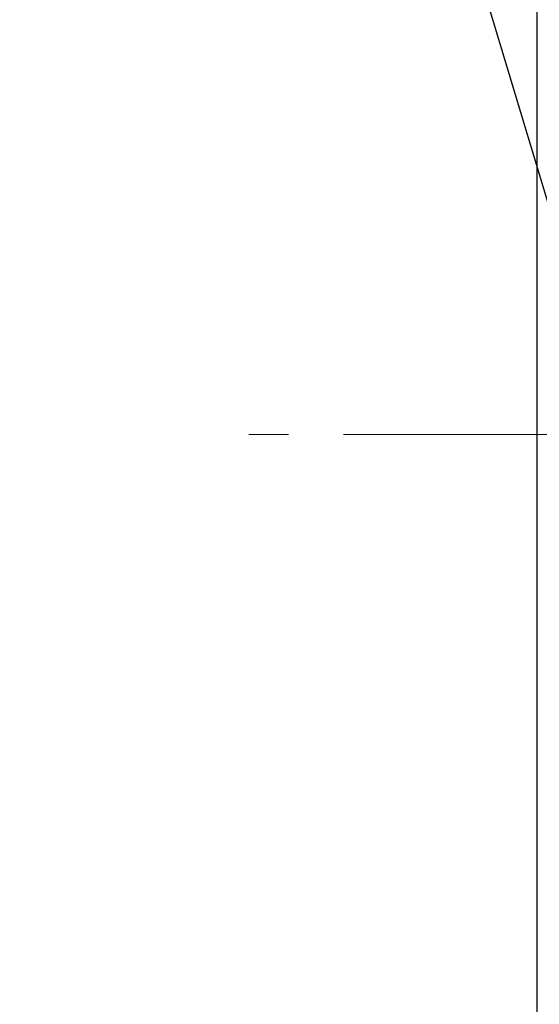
# Model space of a CAD drawing. Header units: millimetres. Extents: x 0 to 1118, y 0 to 864.
# Tile 5 of 254: x 113 to 137, y 382 to 428. Entities that reach past the tile are written whole.
import ezdxf

# ---------------------------------------------------------------- set-up
doc = ezdxf.new("R2010")
doc.units = ezdxf.units.MM
doc.linetypes.add('CENTERX2', pattern=[20.32, 12.7, -2.54, 2.54, -2.54])
doc.dimstyles.new('SLDDIMSTYLE3', dxfattribs={"dimtxt": 0.18, "dimasz": 0.762, "dimexe": 0, "dimexo": 0.0625, "dimgap": 0, "dimtad": 0, "dimtih": 1, "dimtoh": 1, "dimdec": 0, "dimrnd": 1e-09, "dimzin": 0, "dimdsep": 46, "dimtxsty": 'Standard', "dimblk1": 'DOT', "dimblk2": 'DOT', "dimsah": 1, "dimcen": 0.09, "dimadec": 0, "dimazin": 0, "dimtfac": 0.762, "dimtdec": 0, "dimtofl": 0, "dimtmove": 0, "dimatfit": 3, "dimldrblk": 'DOT', "dimfxl": 1, "dimfrac": 2, "dimtolj": 1, "dimtzin": 0, "dimarcsym": 0})

# ---------------------------------------------------------------- blocks, each defined once
blk = doc.blocks.new('_Dot')
at = {"color": 0, "linetype": 'ByBlock', "lineweight": -2}
blk.add_line((-0.5, 0), (-1, 0), dxfattribs=at)
at = {"color": 0, "linetype": 'ByBlock', "const_width": 0.5}
blk.add_lwpolyline([(-0.25, 0, 1), (0.25, 0, 1)], format="xyb", close=True, dxfattribs=at)

msp = doc.modelspace()

# ---------------------------------------------------------------- linework, layer by layer
at = {"color": 7, "linetype": 'Continuous', "lineweight": 25}
msp.add_line((136.705, 338.725), (136.705, 457.885), dxfattribs=at)
at = {"color": 7, "linetype": 'CENTERX2', "lineweight": 18}
msp.add_line((160.724, 408.757), (123.317, 408.757), dxfattribs=at)

# ---------------------------------------------------------------- leaders
at = {"color": 7, "linetype": 'Continuous', "lineweight": 0}
msp.add_leader([(141.002, 406.891), (112.672, 501.166), (119.022, 501.166)], dimstyle='SLDDIMSTYLE3', dxfattribs=at)

doc.saveas('drawing.dxf')
